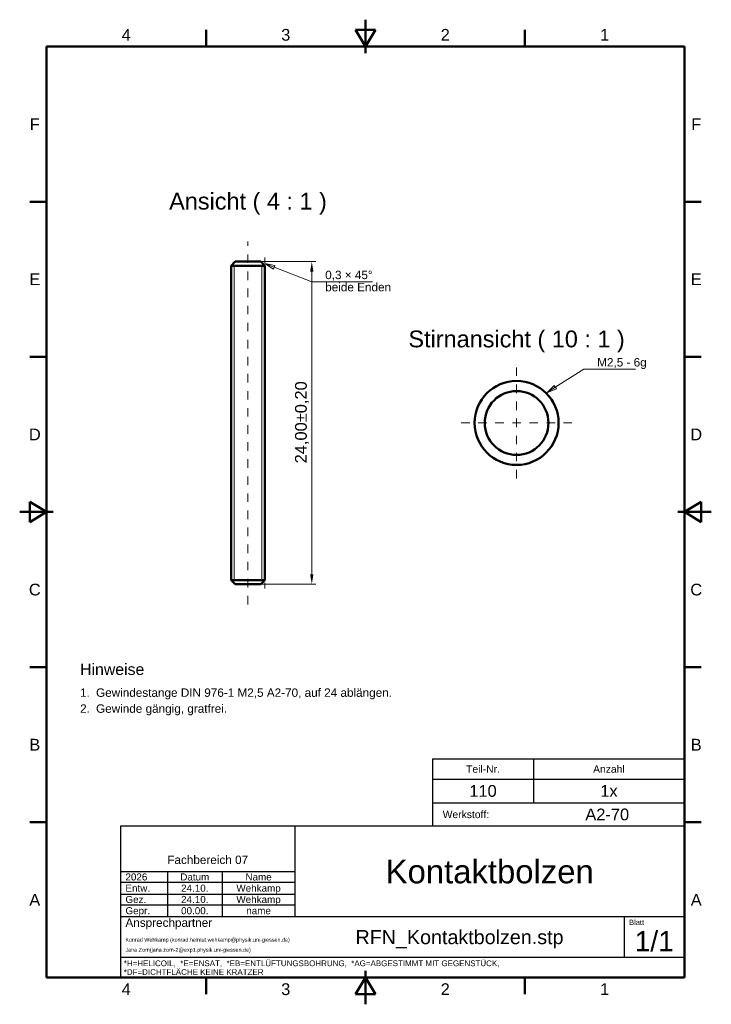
# Model space of a CAD drawing. Header units: inches. Extents: x 0.4 to 8.5, y 0.6 to 12.1.
import ezdxf
from ezdxf.enums import TextEntityAlignment as Align

# ---------------------------------------------------------------- set-up
doc = ezdxf.new("R2010")
doc.units = ezdxf.units.IN
doc.header["$MEASUREMENT"] = 0
doc.linetypes.add('CENTER2', pattern=[1.125, 0.75, -0.125, 0.125, -0.125])
for name, color, linetype, lineweight in [('BEMASSUNG', 7, 'Continuous', 18), ('GEWINDE', 7, 'Continuous', 18), ('MITTELLINIE', 7, 'CENTER2', 18), ('RAHMEN', 7, 'Continuous', 50), ('SCHRIFTFELD', 7, 'Continuous', 25), ('SICHTKANTE', 7, 'Continuous', 50), ('TEXT', 7, 'Continuous', 18)]:
    doc.layers.add(name, color=color, linetype=linetype, lineweight=lineweight)
doc.styles.add('ISO_14', font='arial.ttf')
doc.styles.add('ISO_15', font='arial.ttf')
doc.styles.add('ISO_20', font='arial.ttf')
doc.styles.add('ISO_72', font='arial.ttf')
doc.styles.add('ISO_73', font='arial.ttf')
doc.styles.add('ISO_74', font='arial.ttf')
doc.styles.add('ISO_75', font='arial.ttf')
doc.styles.add('ISO_77', font='arial.ttf')
doc.styles.add('ISO_78', font='arial.ttf')
doc.styles.add('ISO_80', font='arial.ttf')
doc.styles.add('ISO_83', font='arial.ttf')
doc.styles.add('ISO_84', font='arial.ttf')
doc.styles.add('ISO_85', font='arial.ttf')
doc.styles.add('ISO_86', font='arial.ttf')
doc.styles.add('ISO_87', font='arial.ttf')
doc.styles.add('ISO_89', font='arial.ttf')
doc.styles.add('ISO_92', font='arial.ttf')
doc.styles.add('ISO_95', font='arial.ttf')
doc.styles.add('ISO_98', font='arial.ttf')
doc.styles.add('ISO_DWG_RFN', font='arial.ttf')
doc.dimstyles.new('DWG_RFN', dxfattribs={"dimtxt": 0.137795, "dimasz": 0.11811, "dimexe": 0.049213, "dimexo": 0.031496, "dimgap": 0.031496, "dimtad": 1, "dimlfac": 25.4, "dimtxsty": 'ISO_DWG_RFN', "dimcen": 2.5, "dimclrd": 7, "dimclre": 7, "dimclrt": 7, "dimadec": 1, "dimazin": 3, "dimtfac": 1, "dimtmove": 0, "dimatfit": 3, "dimfxl": 0, "dimlwd": 18, "dimlwe": 18})

# ---------------------------------------------------------------- blocks, each defined once
blk = doc.blocks.new('Leader Text1')
at = {"layer": 'BEMASSUNG', "color": 7, "lineweight": 18}
for p, q in [((3.39, 9.211), (3.28, 9.254)), ((3.398, 9.233), (3.28, 9.254)), ((3.28, 9.254), (3.381, 9.189)), ((3.381, 9.189), (3.398, 9.233)), ((3.39, 9.211), (3.831, 9.041)), ((3.831, 9.041), (3.949, 9.041))]:
    blk.add_line(p, q, dxfattribs=at)
at = {"layer": 'BEMASSUNG', "color": 7, "lineweight": 18, "flags": 128}
blk.add_lwpolyline([(3.398, 9.233), (3.28, 9.254), (3.381, 9.189), (3.398, 9.233)], dxfattribs=at)
at = {"layer": 'BEMASSUNG', "color": 7}
blk.add_solid([(3.398, 9.233), (3.28, 9.254), (3.381, 9.189), (3.398, 9.233)], dxfattribs=at)
blk = doc.blocks.new('Leader Text2')
at = {"layer": 'BEMASSUNG', "color": 7, "lineweight": 18}
for p, q in [((6.686, 7.806), (7.02, 8.018)), ((7.02, 8.018), (7.138, 8.018)), ((6.674, 7.825), (6.587, 7.742)), ((6.686, 7.806), (6.587, 7.742)), ((6.587, 7.742), (6.699, 7.786)), ((6.699, 7.786), (6.674, 7.825))]:
    blk.add_line(p, q, dxfattribs=at)
at = {"layer": 'BEMASSUNG', "color": 7, "lineweight": 18, "flags": 128}
blk.add_lwpolyline([(6.674, 7.825), (6.587, 7.742), (6.699, 7.786), (6.674, 7.825)], dxfattribs=at)
at = {"layer": 'BEMASSUNG', "color": 7}
blk.add_solid([(6.674, 7.825), (6.587, 7.742), (6.699, 7.786), (6.674, 7.825)], dxfattribs=at)
blk = doc.blocks.new('*D9')
at = {"layer": 'BEMASSUNG', "color": 7, "lineweight": 18, "transparency": 16777216}
for p, q in [((3.311, 9.278), (3.88, 9.278)), ((3.831, 5.616), (3.831, 9.159)), ((3.311, 5.498), (3.88, 5.498))]:
    blk.add_line(p, q, dxfattribs=at)
at = {"layer": 'BEMASSUNG', "color": 7, "transparency": 16777216}
for points in [[(3.811, 9.159), (3.85, 9.159), (3.831, 9.278)], [(3.811, 5.616), (3.85, 5.616), (3.831, 5.498)]]:
    blk.add_solid(points, dxfattribs=at)
at = {"layer": 'Defpoints', "color": 0, "transparency": 16777216}
for p in [(3.28, 9.278), (3.831, 9.278), (3.28, 5.498)]:
    blk.add_point(p, dxfattribs=at)
at = {"layer": 'BEMASSUNG', "color": 7, "lineweight": 18, "transparency": 16777216, "insert": (3.634, 6.914), "char_height": 0.1378, "attachment_point": 1, "rotation": 90, "style": 'ISO_DWG_RFN'}
blk.add_mtext('\\A1;{24,00±0,20}', dxfattribs=at)

msp = doc.modelspace()

# ---------------------------------------------------------------- linework, layer by layer
at = {"layer": 'BEMASSUNG'}
for p, q in [((3.2482, 9.2776), (3.3287, 9.2776)), ((3.2795, 9.2618), (3.2795, 9.3268)), ((3.9488, 9.0413), (4.5443, 9.0413)), ((7.1378, 8.0177), (7.625, 8.0177)), ((3.2482, 5.498), (3.3287, 5.498)), ((3.2795, 5.5138), (3.2795, 5.4488))]:
    msp.add_line(p, q, dxfattribs=at)
at = {"layer": 'GEWINDE'}
for p, q in [((2.9205, 5.5453), (2.9205, 9.2303)), ((3.2449, 5.5453), (3.2449, 9.2303))]:
    msp.add_line(p, q, dxfattribs=at)
msp.add_arc((6.2323, 7.3878), 0.4921, 10, 280, dxfattribs=at)
at = {"layer": 'MITTELLINIE', "ltscale": 0.087896}
msp.add_line((3.0827, 5.2618), (3.0827, 9.5138), dxfattribs=at)
at = {"layer": 'MITTELLINIE', "ltscale": 0.088835}
for p, q in [((6.2323, 6.7382), (6.2323, 8.0374)), ((5.5827, 7.3878), (6.8819, 7.3878))]:
    msp.add_line(p, q, dxfattribs=at)
at = {"layer": 'RAHMEN'}
for p, q in [((4.4606, 12.1122), (4.4606, 11.7185)), ((2.5906, 11.7972), (2.5906, 11.9941)), ((4.5787, 11.9941), (4.3425, 11.9941)), ((4.3425, 11.9941), (4.4606, 11.7972)), ((4.4606, 11.7972), (4.5787, 11.9941)), ((4.4606, 11.7972), (4.4606, 11.9941)), ((6.3307, 11.7972), (6.3307, 11.9941)), ((8.2008, 11.7972), (0.7205, 11.7972)), ((0.7205, 11.7972), (0.7205, 0.8917)), ((8.2008, 0.8917), (8.2008, 11.7972)), ((0.7205, 9.9797), (0.5236, 9.9797)), ((8.2008, 9.9797), (8.3976, 9.9797)), ((0.7205, 8.1621), (0.5236, 8.1621)), ((8.2008, 8.1621), (8.3976, 8.1621)), ((0.7205, 6.3445), (0.5236, 6.4626)), ((0.5236, 6.4626), (0.5236, 6.2264)), ((8.3976, 6.4626), (8.2008, 6.3445)), ((8.3976, 6.2264), (8.3976, 6.4626)), ((0.4055, 6.3445), (0.7992, 6.3445)), ((0.7205, 6.3445), (0.5236, 6.3445)), ((0.5236, 6.2264), (0.7205, 6.3445)), ((8.5157, 6.3445), (8.122, 6.3445)), ((8.2008, 6.3445), (8.3976, 6.3445)), ((8.2008, 6.3445), (8.3976, 6.2264)), ((0.7205, 4.5269), (0.5236, 4.5269)), ((8.2008, 4.5269), (8.3976, 4.5269)), ((0.7205, 2.7093), (0.5236, 2.7093)), ((8.2008, 2.7093), (8.3976, 2.7093)), ((4.4606, 0.5768), (4.4606, 0.9705)), ((0.7205, 0.8917), (8.2008, 0.8917)), ((2.5906, 0.8917), (2.5906, 0.6949)), ((4.4606, 0.8917), (4.3425, 0.6949)), ((4.5787, 0.6949), (4.4606, 0.8917)), ((4.4606, 0.8917), (4.4606, 0.6949)), ((6.3307, 0.8917), (6.3307, 0.6949)), ((4.3425, 0.6949), (4.5787, 0.6949))]:
    msp.add_line(p, q, dxfattribs=at)
at = {"layer": 'SCHRIFTFELD'}
for p, q in [((5.248, 3.4508), (5.248, 2.6634)), ((5.248, 3.4508), (8.2008, 3.4508)), ((6.4291, 3.4508), (6.4291, 2.939)), ((5.248, 3.2146), (8.2008, 3.2146)), ((5.248, 2.939), (8.2008, 2.939)), ((8.2008, 2.6634), (1.5866, 2.6634)), ((1.5866, 2.6634), (1.5866, 0.8917)), ((3.6339, 2.6634), (3.6339, 1.6043)), ((8.2008, 0.8917), (8.2008, 2.6634)), ((1.5866, 2.1319), (3.6339, 2.1319)), ((2.1378, 2.1319), (2.1378, 1.6043)), ((2.7795, 2.1319), (2.7795, 1.6043)), ((1.5866, 2.0059), (3.6339, 2.0059)), ((1.5866, 1.8681), (3.6339, 1.8681)), ((1.5866, 1.7421), (3.6339, 1.7421)), ((1.5866, 1.6043), (8.2008, 1.6043)), ((7.4921, 1.6043), (7.4921, 1.128)), ((1.5866, 1.128), (8.2008, 1.128)), ((1.5866, 0.8917), (8.2008, 0.8917))]:
    msp.add_line(p, q, dxfattribs=at)
at = {"layer": 'SICHTKANTE'}
for p, q in [((2.9331, 9.2776), (2.8858, 9.2303)), ((2.8858, 5.5453), (2.8858, 9.2303)), ((2.8858, 9.2303), (2.8873, 9.2303)), ((2.8873, 9.2303), (2.8887, 9.2303)), ((2.8887, 9.2303), (2.8901, 9.2303)), ((2.8901, 9.2303), (2.8932, 9.2303)), ((2.8932, 9.2303), (2.8974, 9.2303)), ((2.8974, 9.2303), (2.9017, 9.2303)), ((2.9017, 9.2303), (2.9063, 9.2303)), ((2.9063, 9.2303), (2.9131, 9.2303)), ((2.9131, 9.2303), (2.92, 9.2303)), ((2.92, 9.2303), (2.9268, 9.2303)), ((2.9268, 9.2303), (2.9353, 9.2303)), ((2.9331, 9.2776), (2.9342, 9.2776)), ((2.9331, 9.2776), (3.2323, 9.2776)), ((2.9342, 9.2776), (2.9353, 9.2776)), ((2.9353, 9.2776), (2.9364, 9.2776)), ((2.9353, 9.2303), (2.9444, 9.2303)), ((2.9364, 9.2776), (2.9387, 9.2776)), ((2.9387, 9.2776), (2.9419, 9.2776)), ((2.9419, 9.2776), (2.9451, 9.2776)), ((2.9444, 9.2303), (2.9534, 9.2303)), ((2.9451, 9.2776), (2.9486, 9.2776)), ((2.9486, 9.2776), (2.9538, 9.2776)), ((2.9534, 9.2303), (2.9631, 9.2303)), ((2.9538, 9.2776), (2.959, 9.2776)), ((2.959, 9.2776), (2.9642, 9.2776)), ((2.9631, 9.2303), (2.9739, 9.2303)), ((2.9642, 9.2776), (2.9706, 9.2776)), ((2.9706, 9.2776), (2.9776, 9.2776)), ((2.9739, 9.2303), (2.9848, 9.2303)), ((2.9776, 9.2776), (2.9845, 9.2776)), ((2.9845, 9.2776), (2.9918, 9.2776)), ((2.9848, 9.2303), (2.9957, 9.2303)), ((2.9918, 9.2776), (3, 9.2776)), ((2.9957, 9.2303), (3.0077, 9.2303)), ((3, 9.2776), (3.0083, 9.2776)), ((3.0077, 9.2303), (3.0198, 9.2303)), ((3.0083, 9.2776), (3.0166, 9.2776)), ((3.0166, 9.2776), (3.0257, 9.2776)), ((3.0198, 9.2303), (3.0319, 9.2303)), ((3.0257, 9.2776), (3.0349, 9.2776)), ((3.0319, 9.2303), (3.0443, 9.2303)), ((3.0349, 9.2776), (3.0441, 9.2776)), ((3.0441, 9.2776), (3.0535, 9.2776)), ((3.0443, 9.2303), (3.0571, 9.2303)), ((3.0535, 9.2776), (3.0633, 9.2776)), ((3.0571, 9.2303), (3.0699, 9.2303)), ((3.0633, 9.2776), (3.073, 9.2776)), ((3.0699, 9.2303), (3.0827, 9.2303)), ((3.073, 9.2776), (3.0827, 9.2776)), ((3.0827, 9.2776), (3.0924, 9.2776)), ((3.0827, 9.2303), (3.0955, 9.2303)), ((3.0924, 9.2776), (3.1021, 9.2776)), ((3.0955, 9.2303), (3.1082, 9.2303)), ((3.1021, 9.2776), (3.1118, 9.2776)), ((3.1082, 9.2303), (3.121, 9.2303)), ((3.1118, 9.2776), (3.1212, 9.2776)), ((3.121, 9.2303), (3.1334, 9.2303)), ((3.1212, 9.2776), (3.1305, 9.2776)), ((3.1305, 9.2776), (3.1397, 9.2776)), ((3.1334, 9.2303), (3.1456, 9.2303)), ((3.1397, 9.2776), (3.1488, 9.2776)), ((3.1456, 9.2303), (3.1577, 9.2303)), ((3.1488, 9.2776), (3.157, 9.2776)), ((3.157, 9.2776), (3.1653, 9.2776)), ((3.1577, 9.2303), (3.1696, 9.2303)), ((3.1653, 9.2776), (3.1736, 9.2776)), ((3.1696, 9.2303), (3.1805, 9.2303)), ((3.1736, 9.2776), (3.1809, 9.2776)), ((3.1805, 9.2303), (3.1914, 9.2303)), ((3.1809, 9.2776), (3.1878, 9.2776)), ((3.1878, 9.2776), (3.1947, 9.2776)), ((3.1914, 9.2303), (3.2023, 9.2303)), ((3.1947, 9.2776), (3.2011, 9.2776)), ((3.2011, 9.2776), (3.2063, 9.2776)), ((3.2023, 9.2303), (3.2119, 9.2303)), ((3.2063, 9.2776), (3.2115, 9.2776)), ((3.2115, 9.2776), (3.2167, 9.2776)), ((3.2119, 9.2303), (3.221, 9.2303)), ((3.2167, 9.2776), (3.2202, 9.2776)), ((3.2202, 9.2776), (3.2235, 9.2776)), ((3.221, 9.2303), (3.2301, 9.2303)), ((3.2235, 9.2776), (3.2267, 9.2776)), ((3.2267, 9.2776), (3.229, 9.2776)), ((3.229, 9.2776), (3.2301, 9.2776)), ((3.2301, 9.2776), (3.2312, 9.2776)), ((3.2301, 9.2303), (3.2385, 9.2303)), ((3.2312, 9.2776), (3.2323, 9.2776)), ((3.2795, 9.2303), (3.2323, 9.2776)), ((3.2385, 9.2303), (3.2454, 9.2303)), ((3.2454, 9.2303), (3.2522, 9.2303)), ((3.2522, 9.2303), (3.2591, 9.2303)), ((3.2591, 9.2303), (3.2637, 9.2303)), ((3.2637, 9.2303), (3.2679, 9.2303)), ((3.2679, 9.2303), (3.2722, 9.2303)), ((3.2722, 9.2303), (3.2752, 9.2303)), ((3.2752, 9.2303), (3.2766, 9.2303)), ((3.2766, 9.2303), (3.2781, 9.2303)), ((3.2781, 9.2303), (3.2795, 9.2303)), ((3.2795, 5.5453), (3.2795, 9.2303)), ((2.9331, 5.498), (2.8858, 5.5453)), ((2.8858, 5.5453), (2.8873, 5.5453)), ((2.8873, 5.5453), (2.8887, 5.5453)), ((2.8887, 5.5453), (2.8901, 5.5453)), ((2.8901, 5.5453), (2.8932, 5.5453)), ((2.8932, 5.5453), (2.8974, 5.5453)), ((2.8974, 5.5453), (2.9017, 5.5453)), ((2.9017, 5.5453), (2.9063, 5.5453)), ((2.9063, 5.5453), (2.9131, 5.5453)), ((2.9131, 5.5453), (2.92, 5.5453)), ((2.92, 5.5453), (2.9268, 5.5453)), ((2.9268, 5.5453), (2.9353, 5.5453)), ((2.9353, 5.5453), (2.9444, 5.5453)), ((2.9444, 5.5453), (2.9534, 5.5453)), ((2.9534, 5.5453), (2.9631, 5.5453)), ((2.9631, 5.5453), (2.9739, 5.5453)), ((2.9739, 5.5453), (2.9848, 5.5453)), ((2.9848, 5.5453), (2.9957, 5.5453)), ((2.9957, 5.5453), (3.0077, 5.5453)), ((3.0077, 5.5453), (3.0198, 5.5453)), ((3.0198, 5.5453), (3.0319, 5.5453)), ((3.0319, 5.5453), (3.0443, 5.5453)), ((3.0443, 5.5453), (3.0571, 5.5453)), ((3.0571, 5.5453), (3.0699, 5.5453)), ((3.0699, 5.5453), (3.0827, 5.5453)), ((3.0827, 5.5453), (3.0955, 5.5453)), ((3.0955, 5.5453), (3.1082, 5.5453)), ((3.1082, 5.5453), (3.121, 5.5453)), ((3.121, 5.5453), (3.1334, 5.5453)), ((3.1334, 5.5453), (3.1456, 5.5453)), ((3.1456, 5.5453), (3.1577, 5.5453)), ((3.1577, 5.5453), (3.1696, 5.5453)), ((3.1696, 5.5453), (3.1805, 5.5453)), ((3.1805, 5.5453), (3.1914, 5.5453)), ((3.1914, 5.5453), (3.2023, 5.5453)), ((3.2023, 5.5453), (3.2119, 5.5453)), ((3.2119, 5.5453), (3.221, 5.5453)), ((3.221, 5.5453), (3.2301, 5.5453)), ((3.2301, 5.5453), (3.2385, 5.5453)), ((3.2323, 5.498), (3.2795, 5.5453)), ((3.2385, 5.5453), (3.2454, 5.5453)), ((3.2454, 5.5453), (3.2522, 5.5453)), ((3.2522, 5.5453), (3.2591, 5.5453)), ((3.2591, 5.5453), (3.2637, 5.5453)), ((3.2637, 5.5453), (3.2679, 5.5453)), ((3.2679, 5.5453), (3.2722, 5.5453)), ((3.2722, 5.5453), (3.2752, 5.5453)), ((3.2752, 5.5453), (3.2766, 5.5453)), ((3.2766, 5.5453), (3.2781, 5.5453)), ((3.2781, 5.5453), (3.2795, 5.5453)), ((2.9331, 5.498), (2.9342, 5.498)), ((2.9331, 5.498), (3.2323, 5.498)), ((2.9342, 5.498), (2.9353, 5.498)), ((2.9353, 5.498), (2.9364, 5.498)), ((2.9364, 5.498), (2.9387, 5.498)), ((2.9387, 5.498), (2.9419, 5.498)), ((2.9419, 5.498), (2.9451, 5.498)), ((2.9451, 5.498), (2.9486, 5.498)), ((2.9486, 5.498), (2.9538, 5.498)), ((2.9538, 5.498), (2.959, 5.498)), ((2.959, 5.498), (2.9642, 5.498)), ((2.9642, 5.498), (2.9706, 5.498)), ((2.9706, 5.498), (2.9776, 5.498)), ((2.9776, 5.498), (2.9845, 5.498)), ((2.9845, 5.498), (2.9918, 5.498)), ((2.9918, 5.498), (3, 5.498)), ((3, 5.498), (3.0083, 5.498)), ((3.0083, 5.498), (3.0166, 5.498)), ((3.0166, 5.498), (3.0257, 5.498)), ((3.0257, 5.498), (3.0349, 5.498)), ((3.0349, 5.498), (3.0441, 5.498)), ((3.0441, 5.498), (3.0535, 5.498)), ((3.0535, 5.498), (3.0633, 5.498)), ((3.0633, 5.498), (3.073, 5.498)), ((3.073, 5.498), (3.0827, 5.498)), ((3.0827, 5.498), (3.0924, 5.498)), ((3.0924, 5.498), (3.1021, 5.498)), ((3.1021, 5.498), (3.1118, 5.498)), ((3.1118, 5.498), (3.1212, 5.498)), ((3.1212, 5.498), (3.1305, 5.498)), ((3.1305, 5.498), (3.1397, 5.498)), ((3.1397, 5.498), (3.1488, 5.498)), ((3.1488, 5.498), (3.157, 5.498)), ((3.157, 5.498), (3.1653, 5.498)), ((3.1653, 5.498), (3.1736, 5.498)), ((3.1736, 5.498), (3.1809, 5.498)), ((3.1809, 5.498), (3.1878, 5.498)), ((3.1878, 5.498), (3.1947, 5.498)), ((3.1947, 5.498), (3.2011, 5.498)), ((3.2011, 5.498), (3.2063, 5.498)), ((3.2063, 5.498), (3.2115, 5.498)), ((3.2115, 5.498), (3.2167, 5.498)), ((3.2167, 5.498), (3.2202, 5.498)), ((3.2202, 5.498), (3.2235, 5.498)), ((3.2235, 5.498), (3.2267, 5.498)), ((3.2267, 5.498), (3.229, 5.498)), ((3.229, 5.498), (3.2301, 5.498)), ((3.2301, 5.498), (3.2312, 5.498)), ((3.2312, 5.498), (3.2323, 5.498))]:
    msp.add_line(p, q, dxfattribs=at)
for radius in [0.4921, 0.374]:
    msp.add_circle((6.2323, 7.3878), radius, dxfattribs=at)

# ---------------------------------------------------------------- block references
at = {"layer": 'BEMASSUNG'}
for name in ['Leader Text1', 'Leader Text2']:
    msp.add_blockref(name, (0, 0), dxfattribs=at)

# ---------------------------------------------------------------- texts
at = {"layer": 'RAHMEN', "style": 'ISO_14'}
for s, p in [('4', (1.6555, 11.935)), ('3', (3.5256, 11.935)), ('2', (5.3957, 11.935)), ('1', (7.2657, 11.935)), ('F', (0.5827, 10.8885)), ('F', (8.3386, 10.8885)), ('E', (0.5827, 9.0709)), ('E', (8.3386, 9.0709)), ('D', (0.5827, 7.2533)), ('D', (8.3386, 7.2533)), ('C', (0.5827, 5.4357)), ('C', (8.3386, 5.4357)), ('B', (0.5827, 3.6181)), ('B', (8.3386, 3.6181)), ('A', (0.5827, 1.8005)), ('A', (8.3386, 1.8005)), ('4', (1.6555, 0.7539)), ('3', (3.5256, 0.7539)), ('2', (5.3957, 0.7539)), ('1', (7.2657, 0.7539))]:
    msp.add_text(s, height=0.1378, dxfattribs=at).set_placement(p, align=Align.MIDDLE_CENTER)
at = {"layer": 'SCHRIFTFELD'}
for s, height, style, p in [('Teil-Nr.', 0.08661, 'ISO_77', (5.8386, 3.3327)), ('Anzahl', 0.08661, 'ISO_77', (7.315, 3.3327)), ('Fachbereich 07', 0.098425, 'ISO_72', (2.6102, 2.2697))]:
    msp.add_text(s, height=height, dxfattribs=dict(at, style=style)).set_placement(p, align=Align.MIDDLE_CENTER)
for s, height, style, p in [('Werkstoff:', 0.08661, 'ISO_78', (5.3661, 2.8012)), ('Ansprechpartner', 0.098425, 'ISO_73', (1.6457, 1.5335)), ('Blatt', 0.06299, 'ISO_74', (7.5512, 1.5374))]:
    msp.add_text(s, height=height, dxfattribs=dict(at, style=style)).set_placement(p, align=Align.MIDDLE_LEFT)
at = {"layer": 'SCHRIFTFELD', "color": 8, "true_color": 0x808080, "style": 'ISO_80'}
for s, p in [('*H=HELICOIL,  *E=ENSAT,  *EB=ENTLÜFTUNGSBOHRUNG,  *AG=ABGESTIMMT MIT GEGENSTÜCK,', (1.626, 1.0571)), ('*DF=DICHTFLÄCHE KEINE KRATZER', (1.626, 0.9547))]:
    msp.add_text(s, height=0.066929, dxfattribs=at).set_placement(p, align=Align.MIDDLE_LEFT)
at = {"layer": 'TEXT'}
for s, height, style, p in [('Ansicht ( 4 : 1 )', 0.19685, 'ISO_20', (3.0827, 9.9862)), ('Stirnansicht ( 10 : 1 )', 0.19685, 'ISO_20', (6.2323, 8.372)), ('Datum', 0.08268, 'ISO_84', (2.4587, 2.0689)), ('Name', 0.08268, 'ISO_84', (3.2067, 2.0689))]:
    msp.add_text(s, height=height, dxfattribs=dict(at, style=style)).set_placement(p, align=Align.MIDDLE_CENTER)
for s, height, style, p in [('0,3 × 45°', 0.09843, 'ISO_75', (3.9882, 9.0728)), ('beide Enden', 0.098425, 'ISO_75', (3.9882, 8.9301)), ('M2,5 - 6g', 0.09843, 'ISO_75', (7.1772, 8.0492)), ('Hinweise', 0.13287, 'ISO_98', (1.1142, 4.435)), ('1.', 0.09843, 'ISO_75', (1.1142, 4.1791)), ('Gewindestange DIN 976-1 M2,5 A2-70, auf 24 ablängen.', 0.098425, 'ISO_75', (1.3012, 4.1791)), ('2.', 0.09843, 'ISO_75', (1.1142, 3.9921)), ('Gewinde gängig, gratfrei.', 0.098425, 'ISO_75', (1.3012, 3.9921))]:
    msp.add_text(s, height=height, dxfattribs=dict(at, style=style)).set_placement(p)
at = {"layer": 'TEXT', "color": 5, "true_color": 0x0000ff}
for s, height, style, p in [('110', 0.1378, 'ISO_15', (5.8386, 3.0768)), ('1x', 0.1378, 'ISO_15', (7.315, 3.0768)), ('A2-70', 0.1378, 'ISO_15', (7.2953, 2.8012)), ('Kontaktbolzen', 0.275591, 'ISO_87', (5.9173, 2.1319)), ('24.10.', 0.08268, 'ISO_86', (2.4587, 1.937)), ('Wehkamp', 0.08268, 'ISO_86', (3.2067, 1.937)), ('24.10.', 0.08268, 'ISO_86', (2.4587, 1.8051)), ('Wehkamp', 0.08268, 'ISO_86', (3.2067, 1.8051)), ('00.00.', 0.08268, 'ISO_86', (2.4587, 1.6732)), ('name', 0.08268, 'ISO_86', (3.2067, 1.6732)), ('RFN_Kontaktbolzen.stp', 0.165354, 'ISO_95', (5.563, 1.3642)), ('1/1', 0.23622, 'ISO_92', (7.8465, 1.3169))]:
    msp.add_text(s, height=height, dxfattribs=dict(at, style=style)).set_placement(p, align=Align.MIDDLE_CENTER)
at = {"layer": 'TEXT', "color": 5, "true_color": 0x0000ff, "style": 'ISO_83'}
msp.add_text('2026', height=0.08268, dxfattribs=at).set_placement((1.6457, 2.0689), align=Align.MIDDLE_LEFT)
at = {"layer": 'TEXT'}
for s, height, style, p in [('Entw.', 0.08268, 'ISO_85', (1.6457, 1.937)), ('Gez.', 0.08268, 'ISO_85', (1.6457, 1.8051)), ('Gepr.', 0.08268, 'ISO_85', (1.6457, 1.6732)), ('Konrad Wehkamp (konrad.helmut.wehkamp@physik.uni-giessen.de)', 0.045276, 'ISO_89', (1.6457, 1.3327)), ('Jana Zorn(jana.zorn-2@exp1.physik.uni-giessen.de)', 0.045276, 'ISO_89', (1.6457, 1.2146))]:
    msp.add_text(s, height=height, dxfattribs=dict(at, style=style)).set_placement(p, align=Align.MIDDLE_LEFT)

# ---------------------------------------------------------------- dimensions: what is measured, and where the dimension line sits
at = {"layer": 'BEMASSUNG', "color": 7, "lineweight": 18}
dim = msp.add_linear_dim(base=(3.8307, 9.2776), p1=(3.2795, 5.498), p2=(3.2795, 9.2776), angle=90, text='{<>}', dimstyle='DWG_RFN', override={"dimgap": 0.031496, "dimdec": 2, "dimlfac": 6.35, "dimsah": 1, "dimtol": 1, "dimlim": 0, "dimtp": 0.2, "dimtm": 0.2, "dimtdec": 2, "dimtofl": 0, "dimatfit": 1}, dxfattribs=at)
dim.commit()
dim.dimension.update_dxf_attribs({"geometry": '*D9', "text_midpoint": (3.8307, 7.3878), "dimtype": 160})

doc.saveas('drawing.dxf')
